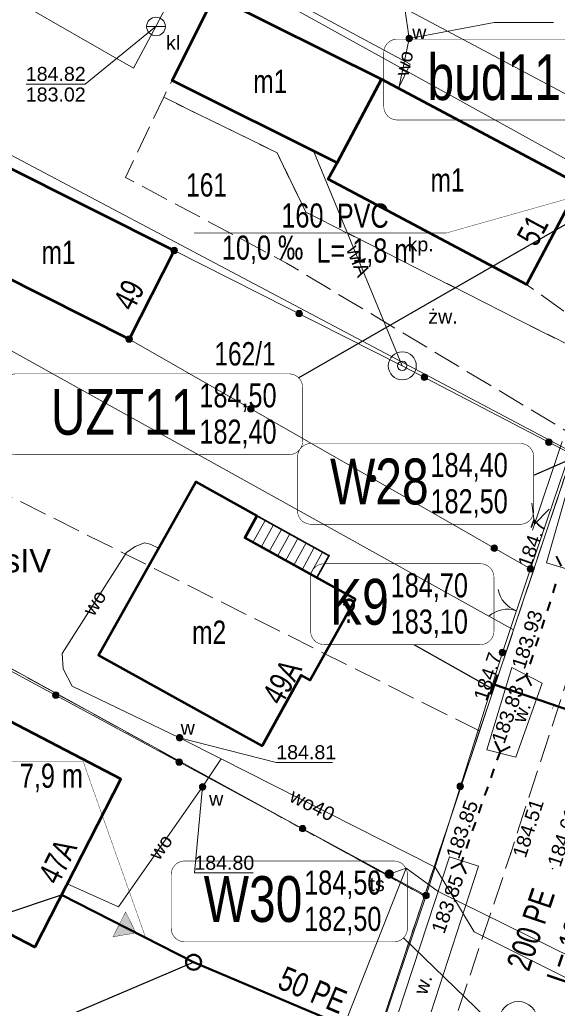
# Model space of a CAD drawing. Header units: metres. Extents: x 7482748 to 7484637, y 5684406 to 5687014.
# Tile 132 of 180: x 7483461 to 7483490, y 5686372 to 5686424. Entities that reach past the tile are written whole.
import ezdxf
from ezdxf.enums import TextEntityAlignment as Align
from ezdxf.lldxf.tags import DXFTag

# ---------------------------------------------------------------- set-up
doc = ezdxf.new("R2010")
doc.units = ezdxf.units.M
doc.header["$MEASUREMENT"] = 0
for name, pattern in [('KTJZ01_500', [2, 1.5, -0.5]), ('l217_500', [2, 1.5, -0.5]), ('l218_500', [1, 0.5, -0.5])]:
    doc.linetypes.add(name, pattern=pattern)
for name, color, linetype, lineweight in [('.domiar', 250, 'Continuous', 9), ('.ks tłoczny', 104, 'Continuous', 50), ('_Dzialki', 7, 'Continuous', 0), ('_Dzialki_opis', 7, 'Continuous', 0), ('_Kontury', 7, 'Continuous', 0), ('_Kontury_opis', 7, 'Continuous', 0), ('_Uzytki', 7, 'Continuous', 0), ('BUIB05_01', 7, 'Continuous', 40), ('EGB_Adres', 7, 'Continuous', 0), ('EGB_Budynek', 7, 'Continuous', 0), ('EGB_Budynek_opis', 7, 'Continuous', 0), ('EGB_ObiektTrwaleZwiazanyZBudynk', 7, 'Continuous', 0), ('EGBE_L_3', 7, 'Continuous', 0), ('GES__SUUS07_P', 7, 'Continuous', 13), ('GES__SUUS09_P', 7, 'Continuous', 13), ('GES__SUUS13_P', 7, 'Continuous', 13), ('GES__SUUS25_WP', 7, 'Continuous', 13), ('KTOK02', 7, 'KTOK02_500', 13), ('KTOK05_01', 7, 'Continuous', 13), ('RTPW01_P', 7, 'Continuous', 0), ('RTPW02_P', 7, 'Continuous', 0), ('SUPE_L_3', 1, 'Continuous', 13)]:
    doc.layers.add(name, color=color, linetype=linetype, lineweight=lineweight)
for name, color, linetype, lineweight, true_color in [('.przyłącza', 32, 'Continuous', 50, 0xbd5e00), ('GES__SUPK_01_pL', 7, 'Continuous', 13, 0x803300), ('GES__SUPS01_05L', 7, 'Continuous', 13, 0x803300), ('GES__SUPS01_05P', 7, 'Continuous', 13, 0x803300), ('GES__SUPS01_08L', 5, 'Continuous', 13, 0x0000ff), ('GES__SUPS01_08P', 5, 'Continuous', 13, 0x0000ff), ('GES__SUPT_pL', 7, 'Continuous', 13, 0xff9100), ('GES__SUPW_01_pL', 5, 'Continuous', 13, 0x0000ff)]:
    doc.layers.add(name, color=color, linetype=linetype, lineweight=lineweight, true_color=true_color)
for name, color, linetype, lineweight, true_color, transparency in [('GES__SUPS01_05G', 7, 'Continuous', 13, 0x803300, 0.25), ('GES__SUPS01_08G', 5, 'Continuous', 13, 0x0000ff, 0.25), ('GES__SUPW_01_pT', 5, 'Continuous', 13, 0x0000ff, 0.25)]:
    doc.layers.add(name, color=color, linetype=linetype, lineweight=lineweight, true_color=true_color, transparency=transparency)
for name, color, linetype, lineweight, transparency in [('GES__SUUS_ET_05T', 7, 'Continuous', 13, 0.25), ('GES__SUUS_ET_07T', 7, 'Continuous', 13, 0.25), ('GES__SUUS_ET_08T', 7, 'Continuous', 13, 0.25), ('KTJZ01_O', 7, 'KTJZ01_500', 13, 0.5), ('KTPL01_O', 7, 'KTJZ01_500', 13, 0.5), ('KTPL01_T', 7, 'Continuous', 13, 0.25), ('PTRW02_O', 7, 'Continuous', 13, 0.5), ('PTRW02_T', 7, 'Continuous', 13, 0.25), ('RTPW01_G', 7, 'Continuous', 13, 0.25), ('RTPW02_G', 7, 'Continuous', 13, 0.25)]:
    doc.layers.add(name, color=color, linetype=linetype, lineweight=lineweight, transparency=transparency)
doc.layers.add('IS_kanalizacja_sanitarna', color=7, linetype='SOLID', true_color=0x000000)
doc.layers.add('IS_Opisy_działek_Net', color=7, linetype='SOLID', true_color=0x000000)
doc.layers.add('IS_Węzeł_sieci_kanalizacyjnej_-_opisy', color=7, linetype='Continuous')
doc.styles.get("Standard").update_dxf_attribs({"font": 'simplex.shx', "width": 0.75})
doc.styles.add('STYL_ARIAL', font='simplex.shx', dxfattribs={"width": 0.75, "oblique": 0.1})
doc.styles.add('Style-Arial', font='arial.ttf')
doc.linetypes.add('KTOK02_500', pattern='A,0.5,[117,IS_LineDef.shx,S=0.01,R=0,X=0,Y=0],0.5', length=1)
tags = doc.linetypes.add('SOLID', pattern=[10, 10, 0]).pattern_tags.tags
tags[6:7] = [DXFTag(74, 4), DXFTag(75, 0), DXFTag(340, '0'), DXFTag(46, 0.0), DXFTag(50, 0.0), DXFTag(44, 0.0), DXFTag(45, 0.0)]
tags[4:5] = [DXFTag(74, 4), DXFTag(75, 0), DXFTag(340, '0'), DXFTag(46, 0.0), DXFTag(50, 0.0), DXFTag(44, 0.0), DXFTag(45, 0.0)]

# ---------------------------------------------------------------- blocks, each defined once
blk = doc.blocks.new('SUPS01')
at = {"layer": 'GES__SUPS01_08P', "linetype": 'Continuous', "lineweight": 13}
h = blk.add_hatch(color=256, dxfattribs=at)
edge = h.paths.add_edge_path()
edge.add_arc((0, 0), 0.045, 0, 360)
blk = doc.blocks.new('SUUS09')
at = {"layer": 'GES__SUUS09_P', "linetype": 'Continuous', "lineweight": 13}
h = blk.add_hatch(color=256, dxfattribs=at)
edge = h.paths.add_edge_path()
edge.add_arc((0, 0), 0.25, 0, 360)
blk = doc.blocks.new('SUUS25_28')
at = {"layer": 'GES__SUUS25_WP', "linetype": 'Continuous', "lineweight": 13}
h = blk.add_hatch(color=256, dxfattribs=at)
edge = h.paths.add_edge_path()
edge.add_arc((0, 0), 0.2, 0, 360)
blk = doc.blocks.new('SUUS25_29')
at = {"layer": 'GES__SUUS25_WP', "linetype": 'Continuous', "lineweight": 13}
h = blk.add_hatch(color=256, dxfattribs=at)
edge = h.paths.add_edge_path()
edge.add_arc((0, 0), 0.2, 0, 360)
blk = doc.blocks.new('SUUS25_32')
at = {"layer": 'GES__SUUS25_WP', "linetype": 'Continuous', "lineweight": 13}
h = blk.add_hatch(color=256, dxfattribs=at)
edge = h.paths.add_edge_path()
edge.add_arc((0, 0), 0.2, 0, 360)
blk = doc.blocks.new('SUUS07')
at = {"layer": 'GES__SUUS07_P', "linetype": 'Continuous', "lineweight": 13}
blk.add_line((-0.5, 0), (0.5, 0), dxfattribs=at)
blk.add_circle((0, 0), 0.5, dxfattribs=at)
blk = doc.blocks.new('SUUS13')
at = {"layer": 'GES__SUUS13_P', "linetype": 'Continuous', "lineweight": 13}
for radius in [0.75, 0.25]:
    blk.add_circle((0, 0), radius, dxfattribs=at)
blk = doc.blocks.new('RTPW01')
at = {"layer": 'RTPW01_P', "linetype": 'Continuous', "lineweight": 0}
h = blk.add_hatch(color=256, dxfattribs=at)
edge = h.paths.add_edge_path()
edge.add_arc((0, 0), 0.045, 0, 360)
blk = doc.blocks.new('SUPS01_1')
at = {"layer": 'GES__SUPS01_05P', "linetype": 'Continuous', "lineweight": 13}
h = blk.add_hatch(color=256, dxfattribs=at)
edge = h.paths.add_edge_path()
edge.add_arc((0, 0), 0.045, 0, 360)
blk = doc.blocks.new('RTPW01_3')
at = {"layer": 'RTPW02_P', "linetype": 'Continuous', "lineweight": 0}
h = blk.add_hatch(color=256, dxfattribs=at)
edge = h.paths.add_edge_path()
edge.add_arc((0, 0), 0.045, 0, 360)

msp = doc.modelspace()

# ---------------------------------------------------------------- hatches: boundary and pattern name
at = {"layer": 'IS_kanalizacja_sanitarna', "linetype": 'Continuous', "ltscale": 0.01}
msp.add_hatch(color=256, dxfattribs=at).paths.add_polyline_path([(7483467.17706, 5686375.64745), (7483466.62665, 5686376.76975), (7483465.94554, 5686375.4333)])
at = {"layer": 'KTOK05_01', "linetype": 'Continuous', "lineweight": 13}
h = msp.add_hatch(color=256, dxfattribs=at)
edge = h.paths.add_edge_path()
edge.add_arc((7483469.22, 5686412.13), 0.175, 0, 360)
h = msp.add_hatch(color=256, dxfattribs=at)
edge = h.paths.add_edge_path()
edge.add_arc((7483475.91277, 5686408.74521), 0.175, 0, 360)
h = msp.add_hatch(color=256, dxfattribs=at)
edge = h.paths.add_edge_path()
edge.add_arc((7483466.81, 5686407.38), 0.175, 0, 360)
h = msp.add_hatch(color=256, dxfattribs=at)
edge = h.paths.add_edge_path()
edge.add_arc((7483482.59812, 5686405.34596), 0.175, 0, 360)
h = msp.add_hatch(color=256, dxfattribs=at)
edge = h.paths.add_edge_path()
edge.add_arc((7483473.32033, 5686403.65635), 0.175, 0, 360)
h = msp.add_hatch(color=256, dxfattribs=at)
edge = h.paths.add_edge_path()
edge.add_arc((7483489.24896, 5686401.8795), 0.175, 0, 360)
h = msp.add_hatch(color=256, dxfattribs=at)
edge = h.paths.add_edge_path()
edge.add_arc((7483479.83066, 5686399.93269), 0.175, 0, 360)
h = msp.add_hatch(color=256, dxfattribs=at)
edge = h.paths.add_edge_path()
edge.add_arc((7483486.34099, 5686396.20904), 0.175, 0, 360)
h = msp.add_hatch(color=256, dxfattribs=at)
edge = h.paths.add_edge_path()
edge.add_arc((7483488.28, 5686395.1), 0.175, 0, 360)
h = msp.add_hatch(color=256, dxfattribs=at)
edge = h.paths.add_edge_path()
edge.add_arc((7483488.28, 5686395.1), 0.175, 0, 360)
h = msp.add_hatch(color=256, dxfattribs=at)
edge = h.paths.add_edge_path()
edge.add_arc((7483486.77, 5686390.64), 0.175, 0, 360)
h = msp.add_hatch(color=256, dxfattribs=at)
edge = h.paths.add_edge_path()
edge.add_arc((7483462.89441, 5686388.34508), 0.175, 0, 360)
h = msp.add_hatch(color=256, dxfattribs=at)
edge = h.paths.add_edge_path()
edge.add_arc((7483469.49294, 5686384.78005), 0.175, 0, 360)
h = msp.add_hatch(color=256, dxfattribs=at)
edge = h.paths.add_edge_path()
edge.add_arc((7483484.52259, 5686383.48464), 0.175, 0, 360)
h = msp.add_hatch(color=256, dxfattribs=at)
edge = h.paths.add_edge_path()
edge.add_arc((7483476.09147, 5686381.21503), 0.175, 0, 360)
h = msp.add_hatch(color=256, dxfattribs=at)
edge = h.paths.add_edge_path()
edge.add_arc((7483482.69, 5686377.65), 0.175, 0, 360)
h = msp.add_hatch(color=256, dxfattribs=at)
edge = h.paths.add_edge_path()
edge.add_arc((7483482.69, 5686377.65), 0.175, 0, 360)
h = msp.add_hatch(color=256, dxfattribs=at)
edge = h.paths.add_edge_path()
edge.add_arc((7483482.69, 5686377.65), 0.175, 0, 360)

# ---------------------------------------------------------------- linework, layer by layer
at = {"layer": '.domiar', "linetype": 'Continuous'}
msp.add_circle((7483487.62248, 5686370.95519), 1.02127, dxfattribs=at)
at = {"layer": '.ks tłoczny', "linetype": 'Continuous'}
for points in [[(7483486.5083, 5686389.44018), (7483486.14518, 5686388.38384)], [(7483477.79301, 5686370.89097), (7483470.26011, 5686374.07618)]]:
    msp.add_lwpolyline(points, dxfattribs=at)
at = {"layer": '.ks tłoczny', "color": 111, "linetype": 'Continuous', "true_color": 0x70ffb8}
msp.add_lwpolyline([(7483486.33233, 5686388.92079), (7483495.26009, 5686385.85801)], dxfattribs=at)
at = {"layer": '.ks tłoczny', "linetype": 'Continuous'}
msp.add_circle((7483470.26011, 5686374.07676), 0.4, dxfattribs=at)
at = {"layer": '.przyłącza', "linetype": 'Continuous'}
msp.add_lwpolyline([(7483470.26011, 5686374.07676), (7483463.20304, 5686377.67337)], dxfattribs=at)
at = {"layer": '_Dzialki', "color": 96, "linetype": 'Continuous', "true_color": 0x008000, "flags": 128}
for points in [[(7483494.9, 5686414.38), (7483417.52, 5686457.19)], [(7483410.99, 5686443.43), (7483490.54, 5686401.33)], [(7483487.37, 5686391.85), (7483437.24, 5686419.68)], [(7483482.6, 5686377.62), (7483430.02, 5686406.53)], [(7483490.54, 5686401.33), (7483487.37, 5686391.85)], [(7483487.37, 5686391.85), (7483482.6, 5686377.62)], [(7483482.6, 5686377.62), (7483474.98, 5686354.81)]]:
    msp.add_lwpolyline(points, dxfattribs=at)
at = {"layer": '_Kontury', "color": 96, "linetype": 'l217_500', "true_color": 0x008000, "flags": 128}
for points in [[(7483432.37, 5686413), (7483485.55, 5686386.44)], [(7483487.37, 5686391.85), (7483490.54, 5686401.33)], [(7483440.35, 5686400.85), (7483482.6, 5686377.62)], [(7483485.55, 5686386.44), (7483487.37, 5686391.85)], [(7483482.6, 5686377.62), (7483485.55, 5686386.44)]]:
    msp.add_lwpolyline(points, dxfattribs=at)
at = {"layer": '_Uzytki', "color": 96, "linetype": 'l218_500', "true_color": 0x008000, "flags": 128}
for points in [[(7483487.37, 5686391.85), (7483490.54, 5686401.33)], [(7483440.35, 5686400.85), (7483482.6, 5686377.62)], [(7483485.55, 5686386.44), (7483487.37, 5686391.85)], [(7483482.6, 5686377.62), (7483485.55, 5686386.44)], [(7483474.98, 5686354.81), (7483482.6, 5686377.62)]]:
    msp.add_lwpolyline(points, dxfattribs=at)
at = {"layer": 'BUIB05_01', "linetype": 'Continuous', "lineweight": 40}
for p, q in [((7483489.93, 5686395.25), (7483489.66, 5686395.78)), ((7483489.62, 5686394.3), (7483489.47, 5686393.82)), ((7483489.32, 5686393.35), (7483489.16, 5686392.87)), ((7483489.01, 5686392.39), (7483488.86, 5686391.92)), ((7483488.7, 5686391.44), (7483488.55, 5686390.97)), ((7483488.4, 5686390.49), (7483488.24, 5686390.01)), ((7483488.04, 5686389.38), (7483487.51, 5686389.11)), ((7483488.09, 5686389.54), (7483488.04, 5686389.38)), ((7483488.04, 5686389.38), (7483488.31, 5686388.85)), ((7483486.65, 5686385.35), (7483486.39, 5686385.89)), ((7483486.65, 5686385.35), (7483487.19, 5686385.61)), ((7483486.65, 5686385.35), (7483486.48, 5686384.88)), ((7483486.32, 5686384.41), (7483486.15, 5686383.93)), ((7483485.99, 5686383.46), (7483485.82, 5686382.99)), ((7483485.66, 5686382.52), (7483485.49, 5686382.05)), ((7483485.33, 5686381.57), (7483485.16, 5686381.1)), ((7483485, 5686380.63), (7483484.83, 5686380.16)), ((7483484.55, 5686379.35), (7483484.01, 5686379.09)), ((7483484.67, 5686379.69), (7483484.55, 5686379.35)), ((7483484.55, 5686379.35), (7483484.81, 5686378.81))]:
    msp.add_line(p, q, dxfattribs=at)
at = {"layer": 'EGB_Budynek', "color": 7, "linetype": 'Continuous', "lineweight": 53, "flags": 128}
for points in [[(7483480.31, 5686421.29), (7483477.93, 5686416.82), (7483469.11, 5686421.21), (7483471.37, 5686425.74), (7483480.31, 5686421.29)], [(7483480.31, 5686421.29), (7483490.9, 5686415.66), (7483488.06, 5686410.31), (7483477.46, 5686415.94), (7483477.93, 5686416.82), (7483480.31, 5686421.29)], [(7483460.02, 5686416.74), (7483469.22, 5686412.13), (7483466.81, 5686407.38), (7483457.63, 5686412), (7483457.83, 5686412.41), (7483460.02, 5686416.74)], [(7483478.91, 5686393.48), (7483476.5, 5686389.16), (7483476.02, 5686389.43), (7483473.92, 5686385.65), (7483465.18, 5686390.5), (7483469.72, 5686398.58), (7483470.38, 5686399.76), (7483473.65, 5686397.94), (7483473, 5686396.76), (7483478.91, 5686393.48)], [(7483466.37, 5686383.89), (7483461.78, 5686374.88), (7483452.36, 5686379.77), (7483451.11, 5686380.49), (7483452.92, 5686384.01), (7483452.08, 5686384.44), (7483453.58, 5686387.33), (7483455.71, 5686386.22), (7483457.02, 5686388.75), (7483466.37, 5686383.89)]]:
    msp.add_lwpolyline(points, dxfattribs=at)
at = {"layer": 'EGB_ObiektTrwaleZwiazanyZBudynk', "color": 7, "linetype": 'Continuous', "const_width": 0.09, "flags": 128}
msp.add_lwpolyline([(7483473.65, 5686397.94), (7483473, 5686396.76), (7483476.84, 5686394.62), (7483477.5, 5686395.81), (7483473.65, 5686397.94)], dxfattribs=at)
at = {"layer": 'EGBE_L_3', "linetype": 'Continuous', "lineweight": 0}
for p, q in [((7483473, 5686396.76), (7483473.65, 5686397.94)), ((7483477.5, 5686395.81), (7483473.65, 5686397.94)), ((7483473, 5686396.76), (7483476.84, 5686394.62)), ((7483476.84, 5686394.62), (7483477.5, 5686395.81))]:
    msp.add_line(p, q, dxfattribs=at)
at = {"layer": 'EGBE_L_3', "linetype": 'Continuous'}
for p, q in [((7483474.09, 5686397.7), (7483473.43, 5686396.52)), ((7483474.53, 5686397.46), (7483473.87, 5686396.27)), ((7483474.96, 5686397.21), (7483474.31, 5686396.03)), ((7483475.4, 5686396.97), (7483474.74, 5686395.79)), ((7483475.84, 5686396.73), (7483475.18, 5686395.54)), ((7483476.28, 5686396.49), (7483475.62, 5686395.3)), ((7483476.71, 5686396.25), (7483476.06, 5686395.06)), ((7483477.15, 5686396), (7483476.49, 5686394.81))]:
    msp.add_line(p, q, dxfattribs=at)
msp.add_point((7483473.65, 5686397.94), dxfattribs=at)
at = {"layer": 'GES__SUPK_01_pL', "linetype": 'Continuous', "lineweight": 13, "flags": 128}
msp.add_lwpolyline([(7483481.22, 5686420.81), (7483481.84, 5686422.08), (7483470.63, 5686428.12), (7483469, 5686425.57), (7483468.25, 5686424.1), (7483467.04, 5686421.87), (7483451.79, 5686430.63)], dxfattribs=at)
at = {"layer": 'GES__SUPS01_05L', "linetype": 'Continuous', "lineweight": 13, "flags": 128}
msp.add_lwpolyline([(7483468.25, 5686424.1), (7483464.47, 5686421.02), (7483461.31, 5686421.02)], dxfattribs=at)
at = {"layer": 'GES__SUPS01_08L', "linetype": 'Continuous', "lineweight": 13, "flags": 128}
for points in [[(7483481.79, 5686423.46), (7483486.34, 5686424.31), (7483489.5, 5686424.31)], [(7483469.51, 5686386.08), (7483474.68, 5686384.76), (7483477.69, 5686384.76)], [(7483470.74, 5686383.45), (7483470.3, 5686378.85), (7483473.45, 5686378.85)]]:
    msp.add_lwpolyline(points, dxfattribs=at)
at = {"layer": 'GES__SUPT_pL', "linetype": 'Continuous', "lineweight": 13}
msp.add_line((7483481.62, 5686379.11), (7483480.72, 5686378.79), dxfattribs=at)
at = {"layer": 'GES__SUPT_pL', "linetype": 'Continuous', "lineweight": 13, "flags": 128}
for points in [[(7483481.62, 5686379.11), (7483483.34, 5686377.86), (7483495.32, 5686371.96), (7483501.01, 5686389.42), (7483507.99, 5686407.91)], [(7483467.11, 5686338.58), (7483469.45, 5686346.2), (7483474, 5686359.76), (7483481.62, 5686379.11)]]:
    msp.add_lwpolyline(points, dxfattribs=at)
at = {"layer": 'GES__SUPW_01_pL', "linetype": 'Continuous', "lineweight": 13}
msp.add_line((7483481.42, 5686405.96), (7483476.67, 5686417.45), dxfattribs=at)
at = {"layer": 'GES__SUPW_01_pL', "linetype": 'Continuous', "lineweight": 13, "flags": 128}
for points in [[(7483481.23, 5686420.8), (7483481.79, 5686423.46), (7483481.55, 5686425.07)], [(7483510.9, 5686410.15), (7483495.91, 5686417.44), (7483481.55, 5686425.07)], [(7483468.39, 5686396.22), (7483467.94, 5686396.43), (7483467.63, 5686396.49), (7483467.14, 5686396.3), (7483466.68, 5686395.98), (7483463.24, 5686390.59), (7483463.29, 5686389.76), (7483463.77, 5686388.84), (7483469.51, 5686386.08), (7483471.74, 5686384.95)], [(7483471.74, 5686384.95), (7483470.74, 5686383.45), (7483466.24, 5686377.03), (7483463.5, 5686378.26)], [(7483491.21, 5686372.73), (7483485.26, 5686375.71), (7483483.17, 5686379.16), (7483471.74, 5686384.95)]]:
    msp.add_lwpolyline(points, dxfattribs=at)
at = {"layer": 'IS_kanalizacja_sanitarna', "linetype": 'Continuous', "ltscale": 0.01, "const_width": 0.02}
for points in [[(7483489.43873, 5686387.58702), (7483489.49884, 5686387.77777)], [(7483467.17706, 5686375.64745), (7483466.62665, 5686376.76975), (7483465.94554, 5686375.4333), (7483467.17706, 5686375.64745)]]:
    msp.add_lwpolyline(points, dxfattribs=at)
at = {"layer": 'IS_Opisy_działek_Net', "linetype": 'Continuous', "ltscale": 0.01, "const_width": 0.02}
for points in [[(7483491.6948, 5686415.29642), (7483483.7656, 5686413.06002), (7483470.2856, 5686413.06002)], [(7483467.69862, 5686375.38221), (7483464.34744, 5686384.83022), (7483450.86744, 5686384.83022)]]:
    msp.add_lwpolyline(points, dxfattribs=at)
at = {"layer": 'IS_Węzeł_sieci_kanalizacyjnej_-_opisy', "color": 18, "linetype": 'SOLID', "ltscale": 0.01, "true_color": 0x000000, "const_width": 0.03}
for points in [[(7483481.1488, 5686419.10429), (7483494.7988, 5686419.10429, 0.414214), (7483495.5188, 5686419.82429), (7483495.5188, 5686422.70429, 0.414214), (7483494.7988, 5686423.42429), (7483481.1488, 5686423.42429, 0.414214), (7483480.4288, 5686422.70429), (7483480.4288, 5686419.82429, 0.414214), (7483481.1488, 5686419.10429)], [(7483460.76779, 5686401.21171), (7483475.36779, 5686401.21171, 0.414214), (7483476.08779, 5686401.93171), (7483476.08779, 5686404.81171, 0.414214), (7483475.36779, 5686405.53171), (7483460.76779, 5686405.53171, 0.414214), (7483460.04779, 5686404.81171), (7483460.04779, 5686401.93171, 0.414214), (7483460.76779, 5686401.21171)], [(7483476.53925, 5686397.4902), (7483487.72925, 5686397.4902, 0.414214), (7483488.44925, 5686398.2102), (7483488.44925, 5686401.0902, 0.414214), (7483487.72925, 5686401.8102), (7483476.53925, 5686401.8102, 0.414214), (7483475.81925, 5686401.0902), (7483475.81925, 5686398.2102, 0.414214), (7483476.53925, 5686397.4902)], [(7483477.23855, 5686391.05915), (7483485.59855, 5686391.05915, 0.414214), (7483486.31855, 5686391.77915), (7483486.31855, 5686394.65915, 0.414214), (7483485.59855, 5686395.37915), (7483477.23855, 5686395.37915, 0.414214), (7483476.51855, 5686394.65915), (7483476.51855, 5686391.77915, 0.414214), (7483477.23855, 5686391.05915)], [(7483469.78351, 5686375.16807), (7483480.97351, 5686375.16807, 0.414214), (7483481.69351, 5686375.88807), (7483481.69351, 5686378.76807, 0.414214), (7483480.97351, 5686379.48807), (7483469.78351, 5686379.48807, 0.414214), (7483469.06351, 5686378.76807), (7483469.06351, 5686375.88807, 0.414214), (7483469.78351, 5686375.16807)]]:
    msp.add_lwpolyline(points, format="xyb", dxfattribs=at)
at = {"layer": 'IS_Węzeł_sieci_kanalizacyjnej_-_opisy', "color": 18, "linetype": 'SOLID', "ltscale": 0.01, "true_color": 0x000000}
for points in [[(7483475.87691, 5686405.32083), (7483492.55209, 5686414.90491)], [(7483488.44925, 5686400.11334), (7483502.09135, 5686406.0714)], [(7483482.03675, 5686391.05915), (7483486.21531, 5686388.70764)], [(7483456.85954, 5686375.55128), (7483463.20304, 5686377.67279)], [(7483481.48262, 5686375.37895), (7483489.19771, 5686367.92324)], [(7483460.97655, 5686370.13389), (7483470.26011, 5686374.07618)]]:
    msp.add_lwpolyline(points, dxfattribs=at)
at = {"layer": 'KTJZ01_O', "linetype": 'KTJZ01_500', "lineweight": 13, "flags": 128}
msp.add_lwpolyline([(7483613.29, 5686753.85), (7483610.52, 5686745.34), (7483597.42, 5686707.23), (7483592.84, 5686693.63), (7483586.65, 5686674.57), (7483578.94, 5686652.57), (7483576.44, 5686645.6), (7483570.92, 5686629.39), (7483565.29, 5686612), (7483555.03, 5686581.98), (7483552.34, 5686573.92), (7483538.5, 5686532.62), (7483528.43, 5686502.82), (7483525.69, 5686494.44), (7483511.5, 5686452.13), (7483508.06, 5686441.86), (7483500.41, 5686418.93), (7483497.52, 5686410.47), (7483493.78, 5686400.09), (7483487.22, 5686379.91), (7483478.75, 5686354.53), (7483473.28, 5686338.58), (7483466.59, 5686318.01), (7483461.2, 5686301.98), (7483454.76, 5686282.03), (7483448.77, 5686264.59), (7483445.69, 5686255.08), (7483445.07, 5686253.25), (7483443.78, 5686249.4), (7483442.67, 5686246.12), (7483436.06, 5686226.36), (7483432.79, 5686216.79), (7483423.48, 5686188.39), (7483415.91, 5686165.55), (7483411.29, 5686151.94), (7483403.43, 5686128.74), (7483397.27, 5686110.49), (7483396.29, 5686107.6), (7483389.25, 5686086.41), (7483386.32, 5686077.5), (7483382.09, 5686064.87), (7483379.33, 5686057.56), (7483373.91, 5686047.4), (7483368.95, 5686041.13), (7483363.52, 5686034.43), (7483341.98, 5686010.31), (7483311.83, 5685977.83), (7483286.59, 5685950.4), (7483260.12, 5685921.63), (7483238.78, 5685898.43), (7483234.43, 5685893.44), (7483212.81, 5685869.61), (7483187.54, 5685841.24), (7483162.41, 5685812.7), (7483151.44, 5685800.65), (7483147.59, 5685795.21)], dxfattribs=at)
at = {"layer": 'KTOK02', "linetype": 'Continuous', "lineweight": 13}
msp.add_line((7483486.77, 5686390.64), (7483488.28, 5686395.1), dxfattribs=at)
for centre, start, end in [((7483488.01, 5686394.29), 191.3, 251.3), ((7483487.04, 5686391.45), 71.3, 131.3)]:
    msp.add_arc(centre, 1.5, start, end, dxfattribs=at)
at = {"layer": 'KTOK05_01', "linetype": 'Continuous', "lineweight": 13}
for p, q in [((7483466.81, 5686407.38), (7483488.28, 5686395.1)), ((7483482.69, 5686377.65), (7483432.66, 5686404.68)), ((7483488.28, 5686395.1), (7483490.38, 5686401.29)), ((7483486.77, 5686390.64), (7483482.69, 5686377.65))]:
    msp.add_line(p, q, dxfattribs=at)
at = {"layer": 'KTOK05_01', "linetype": 'Continuous', "lineweight": 13, "flags": 128}
for points in [[(7483469.22, 5686412.13), (7483481.42, 5686405.96), (7483490.38, 5686401.29)], [(7483482.69, 5686377.65), (7483477.74, 5686363.02), (7483477.08, 5686363.3), (7483476.27, 5686360.54)]]:
    msp.add_lwpolyline(points, dxfattribs=at)
at = {"layer": 'KTOK05_01', "linetype": 'Continuous', "lineweight": 13}
for centre in [(7483469.22, 5686412.13), (7483475.91, 5686408.75), (7483466.81, 5686407.38), (7483482.6, 5686405.35), (7483473.32, 5686403.66), (7483489.25, 5686401.88), (7483479.83, 5686399.93), (7483486.34, 5686396.21), (7483488.28, 5686395.1), (7483488.28, 5686395.1), (7483486.77, 5686390.64), (7483462.89, 5686388.35), (7483469.49, 5686384.78), (7483484.52, 5686383.48), (7483476.09, 5686381.22), (7483482.69, 5686377.65), (7483482.69, 5686377.65), (7483482.69, 5686377.65)]:
    msp.add_circle(centre, 0.175, dxfattribs=at)
at = {"layer": 'KTPL01_O', "linetype": 'KTJZ01_500', "lineweight": 13, "flags": 128}
for points in [[(7483492.11, 5686406.16), (7483492.45, 5686407.17), (7483488.06, 5686410.31), (7483477.46, 5686415.94), (7483477.93, 5686416.82), (7483469.11, 5686421.21), (7483468.66, 5686420.32), (7483474.72, 5686417.35), (7483476.26, 5686414.18), (7483492.11, 5686406.16)], [(7483490.62, 5686402.22), (7483492.11, 5686406.16), (7483476.26, 5686414.18), (7483474.72, 5686417.35), (7483468.66, 5686420.32), (7483466.62, 5686416.03), (7483475.23, 5686411.45), (7483490.62, 5686402.22)]]:
    msp.add_lwpolyline(points, close=True, dxfattribs=at)
at = {"layer": 'PTRW02_O', "linetype": 'Continuous', "lineweight": 13, "flags": 128}
for points in [[(7483492.98, 5686401.07), (7483490.94, 5686401.79), (7483489.13, 5686395.43), (7483490.96, 5686394.88), (7483492.98, 5686401.07)], [(7483487.28, 5686389.83), (7483488.9, 5686388.99), (7483487.49, 5686385.04), (7483485.94, 5686385.43), (7483487.28, 5686389.83)], [(7483483.94, 5686379.71), (7483477.66, 5686360.55), (7483479.23, 5686359.97), (7483485.49, 5686379.21), (7483483.94, 5686379.71)]]:
    msp.add_lwpolyline(points, close=True, dxfattribs=at)
at = {"layer": 'SUPE_L_3', "linetype": 'Continuous'}
for p, q in [((7483489.97, 5686401.91), (7483488.38, 5686397.17)), ((7483488.34, 5686398.61), (7483488.49, 5686397.5)), ((7483489.28, 5686398.29), (7483488.49, 5686397.5))]:
    msp.add_line(p, q, dxfattribs=at)

# ---------------------------------------------------------------- block references
at = {"layer": 'GES__SUPS01_05P', "linetype": 'Continuous', "lineweight": 13}
msp.add_blockref('SUPS01_1', (7483468.25, 5686424.1), dxfattribs=at)
at = {"layer": 'GES__SUPS01_08P', "linetype": 'Continuous', "lineweight": 13}
for p in [(7483481.79, 5686423.46), (7483469.51, 5686386.08), (7483470.74, 5686383.45)]:
    msp.add_blockref('SUPS01', p, dxfattribs=at)
at = {"layer": 'GES__SUUS07_P', "linetype": 'Continuous', "lineweight": 13}
msp.add_blockref('SUUS07', (7483468.25, 5686424.1), dxfattribs=at)
at = {"layer": 'GES__SUUS09_P', "linetype": 'Continuous', "lineweight": 13}
msp.add_blockref('SUUS09', (7483480.72, 5686378.79), dxfattribs=at)
at = {"layer": 'GES__SUUS13_P', "linetype": 'Continuous', "lineweight": 13}
msp.add_blockref('SUUS13', (7483481.42, 5686405.96), dxfattribs=at)
at = {"layer": 'GES__SUUS25_WP', "linetype": 'Continuous', "lineweight": 13}
for name, p, rotation in [('SUUS25_32', (7483481.79, 5686423.46), 342.8500000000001), ('SUUS25_29', (7483469.51, 5686386.08), 308.2), ('SUUS25_28', (7483470.74, 5686383.45), 332.58)]:
    msp.add_blockref(name, p, dxfattribs=dict(at, rotation=rotation))
at = {"layer": 'RTPW01_P', "linetype": 'Continuous', "lineweight": 0}
for p in [(7483488.28, 5686395.1), (7483486.75, 5686390.48)]:
    msp.add_blockref('RTPW01', p, dxfattribs=at)
at = {"layer": 'RTPW02_P', "linetype": 'Continuous', "lineweight": 0}
for p in [(7483488.04, 5686389.38), (7483486.65, 5686385.35), (7483487.22, 5686379.91), (7483484.55, 5686379.35), (7483484.55, 5686379.35), (7483489.45, 5686379.08)]:
    msp.add_blockref('RTPW01_3', p, dxfattribs=at)

# ---------------------------------------------------------------- texts
at = {"layer": '_Dzialki_opis', "color": 96, "true_color": 0x008000, "char_height": 1.25, "attachment_point": 7, "line_spacing_factor": 0.6, "style": 'STYL_ARIAL'}
for s, insert in [('\\fArial|b0|i0|c238238|p39;161', (7483469.86, 5686414.99)), ('\\fArial|b0|i0|c238238|p39;162/1', (7483471.37, 5686405.96))]:
    msp.add_mtext(s, dxfattribs=dict(at, insert=insert))
at = {"layer": '_Kontury_opis', "color": 96, "linetype": 'Continuous', "lineweight": 13, "true_color": 0x008000, "style": 'Style-Arial'}
msp.add_text('PsIV', height=1.25, dxfattribs=at).set_placement((7483458.95, 5686394.92))
at = {"layer": 'EGB_Adres', "char_height": 1.25, "line_spacing_factor": 0.6, "style": 'STYL_ARIAL'}
for s, insert, attachment_point, rotation in [('\\fArial|b0|i0|c238238|p39;51', (7483487.49, 5686412.86), 1, 61.89373), ('\\fArial|b0|i0|c238238|p39;49', (7483465.91, 5686409.38), 1, 63.178019), ('\\fArial|b0|i0|c238238|p39;49A', (7483475.54, 5686388.75), 8, 60.610989), ('\\fArial|b0|i0|c238238|p39;47A', (7483461.9, 5686378.71), 1, 63.178019)]:
    msp.add_mtext(s, dxfattribs=dict(at, insert=insert, attachment_point=attachment_point, rotation=rotation))
at = {"layer": 'EGB_Budynek_opis', "color": 7, "char_height": 1.25, "attachment_point": 7, "line_spacing_factor": 0.6, "style": 'STYL_ARIAL'}
for s, insert in [('\\fArial|b0|i0|c238238|p39;m1', (7483473.45, 5686420.54)), ('\\fArial|b0|i0|c238238|p39;m1', (7483482.93, 5686415.27)), ('\\fArial|b0|i0|c238238|p39;m1', (7483462.13, 5686411.4)), ('\\fArial|b0|i0|c238238|p39;m2', (7483470.18, 5686391.09))]:
    msp.add_mtext(s, dxfattribs=dict(at, insert=insert))
at = {"layer": 'GES__SUPS01_05G', "linetype": 'Continuous', "lineweight": 13, "style": 'Style-Arial'}
for s, p in [('184.82', (7483462.89, 5686421.94)), ('183.02', (7483462.89, 5686420.84))]:
    msp.add_text(s, height=0.75, dxfattribs=at).set_placement(p, align=Align.TOP_CENTER)
at = {"layer": 'GES__SUPS01_08G', "linetype": 'Continuous', "lineweight": 13, "style": 'Style-Arial'}
for s, p in [('184.81', (7483474.68, 5686384.93)), ('184.80', (7483470.3, 5686379.02))]:
    msp.add_text(s, height=0.75, dxfattribs=at).set_placement(p)
at = {"layer": 'GES__SUPW_01_pT', "linetype": 'Continuous', "lineweight": 13, "style": 'Style-Arial'}
for s, rotation, p in [('wo', 78.11, (7483481.51, 5686422.13)), ('wlA', 292.15, (7483479.07, 5686411.56)), ('wo', 57.45, (7483464.96, 5686393.29)), ('wo40', 333.14, (7483476.61, 5686382.48)), ('wo', 54.97, (7483468.49, 5686380.24))]:
    msp.add_text(s, height=0.75, rotation=rotation, dxfattribs=at).set_placement(p, align=Align.MIDDLE_CENTER)
at = {"layer": 'GES__SUUS_ET_05T', "linetype": 'Continuous', "lineweight": 13, "style": 'Style-Arial'}
msp.add_text('kl', height=0.75, dxfattribs=at).set_placement((7483468.79, 5686422.86))
at = {"layer": 'GES__SUUS_ET_07T', "linetype": 'Continuous', "lineweight": 13, "style": 'Style-Arial'}
msp.add_text('ts', height=0.75, dxfattribs=at).set_placement((7483480.48, 5686378.63), align=Align.TOP_RIGHT)
at = {"layer": 'GES__SUUS_ET_08T', "linetype": 'Continuous', "lineweight": 13, "style": 'Style-Arial'}
for p in [(7483481.95, 5686423.41), (7483469.57, 5686386.24), (7483471.09, 5686382.44)]:
    msp.add_text('w', height=0.75, dxfattribs=at).set_placement(p)
at = {"layer": 'IS_Opisy_działek_Net', "linetype": 'Continuous', "ltscale": 0.01, "char_height": 1.2888}
for s, insert, attachment_point in [('\\fArial|b0|i0;160', (7483477.2056, 5686413.33362), 9), ('{\\fArial|b0|i0|c238|p34;PVC}', (7483480.69179, 5686413.32635), 9), ('\\fArial|b0|i0;10,0 ‰', (7483476.1256, 5686412.92322), 3), ('\\fArial|b0|i0;L= 1,8 m', (7483482.12043, 5686412.76797), 3), ('\\fArial|b0|i0;', (7483470.2756, 5686412.33362), 9), ('\\fArial|b0|i0;', (7483470.2756, 5686412.33362), 9), ('\\fArial|b0|i0;', (7483485.7769, 5686407.807), 9), ('\\fArial|b0|i0;', (7483485.7769, 5686407.807), 9), ('\\fArial|b0|i0;L= 7,9 m', (7483464.34744, 5686384.69342), 3)]:
    msp.add_mtext(s, dxfattribs=dict(at, insert=insert, attachment_point=attachment_point))
for s, insert, attachment_point, rotation in [('\\fArial|b0|i0;L= 18,9 m', (7483489.09943, 5686373.22112), 1, 71.3), ('{\\fArial|b0|i0|c238|p34;200 PE}', (7483488.1992, 5686373.52583), 7, 71.3), ('{\\fArial|b0|i0|c238|p34;50 PE}', (7483474.67116, 5686372.69816), 7, 337.2)]:
    msp.add_mtext(s, dxfattribs=dict(at, insert=insert, attachment_point=attachment_point, rotation=rotation))
at = {"layer": 'IS_Węzeł_sieci_kanalizacyjnej_-_opisy', "color": 18, "linetype": 'SOLID', "ltscale": 0.01, "true_color": 0x000000}
for s, insert, char_height, attachment_point in [('\\fArial|b0|i0;bud11', (7483489.8988, 5686420.13269), 2.448, 9), ('\\fArial|b0|i0;UZT11', (7483470.46779, 5686402.24011), 2.448, 9), ('\\fArial|b0|i0;184,50', (7483470.56779, 5686403.49531), 1.2888, 7), ('\\fArial|b0|i0;182,40', (7483470.56779, 5686403.08491), 1.2888, 1), ('\\fArial|b0|i0;W28', (7483482.82925, 5686398.5186), 2.448, 9), ('\\fArial|b0|i0;184,40', (7483482.92925, 5686399.7738), 1.2888, 7), ('\\fArial|b0|i0;182,50', (7483482.92925, 5686399.3634), 1.2888, 1), ('\\fArial|b0|i0;K9', (7483480.69855, 5686392.08755), 2.448, 9), ('\\fArial|b0|i0;184,70', (7483480.79855, 5686393.34275), 1.2888, 7), ('\\fArial|b0|i0;  ?  ', (7483477.44171, 5686393.50824), 1.2888, 1), ('\\fArial|b0|i0;183,10', (7483480.79855, 5686392.93235), 1.2888, 1), ('\\fArial|b0|i0;W30', (7483476.07351, 5686376.19647), 2.448, 9), ('\\fArial|b0|i0;184,50', (7483476.17351, 5686377.45167), 1.2888, 7), ('\\fArial|b0|i0;182,50', (7483476.17351, 5686377.04127), 1.2888, 1)]:
    msp.add_mtext(s, dxfattribs=dict(at, insert=insert, char_height=char_height, attachment_point=attachment_point))
at = {"layer": 'KTPL01_T', "linetype": 'Continuous', "lineweight": 13, "style": 'Style-Arial'}
for s, p in [('kp.', (7483481.7, 5686412.08)), ('żw.', (7483482.81, 5686408.22))]:
    msp.add_text(s, height=0.75, dxfattribs=at).set_placement(p)
at = {"layer": 'PTRW02_T', "linetype": 'Continuous', "lineweight": 13, "style": 'Style-Arial'}
msp.add_text('w.', height=0.75, rotation=71.05, dxfattribs=at).set_placement((7483487.97, 5686386.82))
msp.add_text('w.', height=0.75, rotation=72.35, dxfattribs=at).set_placement((7483482.52, 5686372.9), align=Align.MIDDLE_CENTER)
at = {"layer": 'RTPW01_G', "linetype": 'Continuous', "lineweight": 13, "style": 'Style-Arial'}
msp.add_text('184.7', height=0.75, rotation=70.49, dxfattribs=at).set_placement((7483488.28, 5686395.1))
msp.add_text('184.7', height=0.75, rotation=71.61, dxfattribs=at).set_placement((7483486.75, 5686390.48), align=Align.RIGHT)
at = {"layer": 'RTPW02_G', "linetype": 'Continuous', "lineweight": 13, "style": 'Style-Arial'}
for s, rotation, p in [('183.93', 72.15, (7483487.96, 5686389.69)), ('183.83', 70.36, (7483486.87, 5686385.7)), ('183.85', 70.71, (7483484.44, 5686379.54)), ('184.51', 71.99, (7483488.01, 5686379.6)), ('184.61', 71.99, (7483489.87, 5686379.12)), ('183.85', 70.64, (7483483.66, 5686375.55))]:
    msp.add_text(s, height=0.75, rotation=rotation, dxfattribs=at).set_placement(p)

doc.saveas('drawing.dxf')
